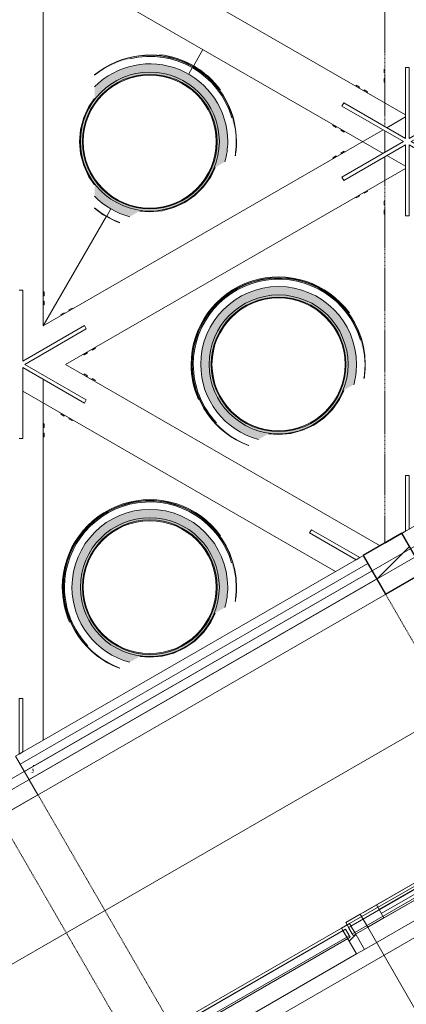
# Model space of a CAD drawing. Header units: centimetres. Extents: x 6036 to 22185, y 5782 to 11383.
# Tile 211 of 256: x 18829 to 19037, y 7417 to 7948. Entities that reach past the tile are written whole.
import ezdxf

# ---------------------------------------------------------------- set-up
doc = ezdxf.new("R2010")
doc.units = ezdxf.units.CM
doc.linetypes.add('Dash', pattern=[0.6, 0.3, -0.3])
doc.linetypes.add('Hidden', pattern=[0.714375, 0.47625, -0.238125])
for name, color, linetype, lineweight in [('A-COLS', 52, 'Continuous', 9), ('A-COLS-HDLN', 52, 'Dash', 9), ('A-DETL-MBND', 5, 'Continuous', 9), ('A-DOOR', 31, 'Continuous', 9), ('A-DOOR-FRAM', 31, 'Continuous', 9), ('A-DOOR-GLAZ', 31, 'Continuous', 18), ('A-DOOR-OPNG', 31, 'Continuous', 9), ('A-FLOR', 192, 'Continuous', 9), ('A-FLOR-HRAL', 11, 'Continuous', 9), ('A-GENM', 13, 'Continuous', 9), ('A-GLAZ-CURT', 52, 'Continuous', 9), ('A-GLAZ-CWMG', 51, 'Continuous', 9), ('A-WALL-FNSH', 113, 'Continuous', 25)]:
    doc.layers.add(name, color=color, linetype=linetype, lineweight=lineweight)

# ---------------------------------------------------------------- blocks, each defined once
blk = doc.blocks.new('Rectangular Mullion - B21_Zklipsem-5847674-7-02 ZestMeble')
at = {"layer": 'A-GLAZ-CWMG'}
for p, q in [((7177.39, 7820.65), (7264.43, 7870.9)), ((7178.14, 7819.35), (7265.18, 7869.6)), ((7267.18, 7866.13), (7180.14, 7815.88)), ((7265.18, 7869.6), (7264.43, 7870.9)), ((7267.18, 7866.13), (7265.18, 7869.6)), ((7272.43, 7857.04), (7267.18, 7866.13)), ((7185.39, 7806.79), (7272.43, 7857.04)), ((7177.39, 7820.65), (7178.14, 7819.35)), ((7178.14, 7819.35), (7180.14, 7815.88)), ((7180.14, 7815.88), (7185.39, 7806.79))]:
    blk.add_line(p, q, dxfattribs=at)
blk = doc.blocks.new('Rectangular Mullion - B21_Zklipsem-5846331-7-02 ZestMeble')
at = {"layer": 'A-GLAZ-CWMG'}
for p, q in [((6553.85, 7460.65), (6653.45, 7518.15)), ((6554.6, 7459.35), (6654.2, 7516.85)), ((6654.2, 7516.85), (6653.45, 7518.15)), ((6656.2, 7513.38), (6654.2, 7516.85)), ((6656.2, 7513.38), (6556.61, 7455.88)), ((6661.45, 7504.29), (6656.2, 7513.38)), ((6561.86, 7446.79), (6661.45, 7504.29)), ((6553.85, 7460.65), (6554.6, 7459.35)), ((6554.6, 7459.35), (6556.61, 7455.88)), ((6556.61, 7455.88), (6561.86, 7446.79))]:
    blk.add_line(p, q, dxfattribs=at)
blk = doc.blocks.new('WIND_SwietlikDachowy - WIND_SwietlikDachowy-V209-7-02 ZestMeble')
at = {"layer": 'A-GENM'}
h = blk.add_hatch(color=256, dxfattribs=at)
h.paths.add_polyline_path([(-16.21, -43.58), (-16.05, -43.49), (-18.68, -42.58), (-25.43, -38.93), (-25.51, -39.05), (-16.89, -43.35)])
h.paths.add_polyline_path([(46.01, -7.68), (46.64, 0), (46.01, 7.68), (44.11, 15.14), (41.02, 22.2), (36.81, 28.65), (31.11, 34.69), (25.51, 39.05), (18.74, 42.71), (11.45, 45.21), (3.85, 46.48), (-3.85, 46.48), (-11.45, 45.21), (-18.74, 42.71), (-25.51, 39.05), (-25.43, 38.93), (-16.89, 43.2), (-11.42, 45.08), (-3.84, 46.34), (3.84, 46.34), (11.42, 45.08), (18.68, 42.58), (25.43, 38.93), (31.49, 34.21), (36.7, 28.56), (40.9, 22.13), (43.98, 15.1), (45.87, 7.65), (46.5, 0), (45.87, -7.65)])
for points in [[(46.5, 0), (45.86, 7.68), (43.96, 15.14), (40.85, 22.2), (36.62, 28.65), (30.88, 34.69), (25.21, 39.05), (18.3, 42.71), (10.59, 45.21), (3.79, 46.34), (-3.85, 46.34), (-11.45, 45.07), (-18.74, 42.55), (-25.51, 38.87), (-24.9, 39.05), (-16.89, 42.77), (-10.69, 44.59), (-3.79, 45.74), (3.84, 45.73), (11.42, 44.44), (18.74, 41.87), (25.51, 38.11), (31.59, 33.22), (36.85, 27.23), (41.02, 20.36), (43.88, 13.06), (45.56, 6.59), (46.3, 0)], [(37.46, 27.65), (37.91, 27.91), (31.68, 34.69), (26.15, 39.05), (19.58, 42.71), (12.81, 45.21), (5.15, 46.69), (5.15, 46.27), (12.96, 44.7), (19.97, 42.04), (26.47, 38.3), (32.99, 32.8), (37.26, 27.95)], [(-16.05, -43.49), (-19.1, -42.26), (-28.61, -36.41), (-25.21, -39.05), (-16.89, -43.2)]]:
    blk.add_hatch(color=256, dxfattribs=at).paths.add_polyline_path(points)
h = blk.add_hatch(color=256, dxfattribs=at)
h.paths.add_polyline_path([(-10.79, -40.45), (-5.38, -37.33), (0.3, -37.77), (8.05, -36.83), (13.14, -35.42), (19.06, -32.62), (24.41, -28.84), (29.03, -24.19), (32.99, -18.36), (35.38, -13.79), (40.3, -10.95), (41.33, -6.9), (41.9, 0), (41.33, 6.9), (39.63, 13.6), (36.85, 19.94), (32.99, 25.82), (28.38, 30.83), (22.92, 35.08), (16.83, 38.37), (10.29, 40.62), (3.46, 41.76), (-3.46, 41.76), (-10.29, 40.62), (-16.89, 38.34), (-23.41, 34.69), (-29.7, 29.39), (-29.7, 23.24), (-32.78, 18.81), (-35.56, 12.77), (-37.23, 6.53), (-37.75, -0.61), (-37.08, -7.12), (-35.29, -13.41), (-32.45, -19.31), (-29.7, -23.24), (-29.7, -29.39), (-28.07, -31.07), (-22.92, -35.08), (-16.83, -38.37)])
h.paths.add_polyline_path([(0, -37.4), (-6.49, -36.83), (-12.79, -35.14), (-18.7, -32.39), (-24.04, -28.65), (-29.7, -22.54), (-32.75, -17.94), (-35.52, -11.37), (-36.83, -6.49), (-37.23, 1.99), (-36.81, 6.56), (-35.08, 12.93), (-32.25, 18.9), (-28.65, 24.04), (-24.04, 28.65), (-16.89, 33.24), (-12.79, 35.14), (-6.49, 36.83), (0, 37.4), (8.05, 36.41), (13.76, 34.69), (18.7, 32.39), (24.04, 28.65), (28.65, 24.04), (32.99, 17.42), (35.15, 12.77), (36.83, 6.49), (37.4, 0), (36.83, -6.49), (34.42, -14.35), (32.24, -18.91), (28.38, -24.31), (23.59, -28.97), (17.94, -32.75), (11.36, -35.53), (6.49, -36.83), (1.94, -37.23)])
h = blk.add_hatch(color=256, dxfattribs=at)
h.paths.add_polyline_path([(0, -37.4), (8.05, -36.41), (12.91, -35.09), (18.88, -32.26), (24.29, -28.41), (28.95, -23.61), (32.99, -17.42), (35.52, -11.4), (36.88, -5.97), (37.23, 2), (36.81, 6.57), (34.77, 13.6), (31.52, 19.94), (28.38, 24.31), (22.92, 29.44), (18.7, 32.39), (12.79, 35.14), (6.49, 36.83), (0, 37.4), (-6.49, 36.83), (-13.76, 34.69), (-18.92, 32.24), (-24.31, 28.38), (-28.96, 23.59), (-32.74, 17.95), (-35.52, 11.38), (-36.83, 6.49), (-37.23, -1.99), (-36.81, -6.56), (-35.08, -12.93), (-32.25, -18.9), (-28.38, -24.31), (-22.92, -29.44), (-16.89, -33.24), (-11.43, -35.51), (-6.49, -36.83), (-0.03, -37.4)])
h.paths.add_polyline_path([(-3.34, -36.08), (-11.6, -34.19), (-17.48, -31.61), (-22.92, -27.92), (-27.05, -24.04), (-30.99, -18.7), (-33.87, -12.79), (-35.64, -6.39), (-36.23, 0), (-35.14, 8.31), (-33.78, 13.09), (-30.8, 19.07), (-26.77, 24.41), (-21.76, 28.96), (-15.39, 32.73), (-8.33, 35.14), (-3.34, 36.08), (3.46, 36.05), (10.32, 34.69), (17.48, 31.61), (22.92, 27.92), (27.05, 24.04), (30.99, 18.7), (33.87, 12.77), (35.63, 6.49), (36.23, 0), (35.14, -8.31), (32.99, -14.69), (30.8, -19.07), (26.77, -24.41), (21.75, -28.97), (15.34, -32.75), (8.05, -35.2), (3.34, -36.08), (0, -36.08)])
for centre, radius, start, end in [((0, 0), 46.64, 0, 129.6884), ((0, 0), 46.5, 0, 129.8292), ((0, 0), 45.9, 16.1992, 103.4814), ((0, 0), 47.1, 36, 83.7116), ((0, 0), 37.4, 0, 180), ((0, 0), 41.9, 0, 135.3053), ((0, 0), 36.23, 0, 180), ((-0.04, 0), 35.8, 0, 180), ((0, 0), 37.4, 180, 0), ((0, 0), 36.23, 180, 0), ((0, 0), 46.5, 350.5263, 0), ((0, 0), 46.64, 350.5263, 360), ((-0.04, 0), 35.8, 180, 360), ((0, 0), 41.9, 344.7999, 360), ((0, 0), 41.9, 224.6947, 255.0667), ((0, 0), 46.64, 230.3116, 249.5977), ((0, 0), 46.5, 230.1708, 249.7447)]:
    blk.add_arc(centre, radius, start, end, dxfattribs=at)
blk = doc.blocks.new('WIND_SwietlikDachowy - WIND_SwietlikDachowy-V210-7-02 ZestMeble')
at = {"layer": 'A-GENM'}
for points in [[(-43.03, -18.82), (-42.67, -18.43), (-44.34, -14.24), (-46.11, -6.41), (-46.5, 1.71), (-45.87, 8.23), (-43.41, 16.74), (-40.37, 23.2), (-36.22, 29.28), (-31.09, 34.71), (-25.1, 39.27), (-16.89, 43.35), (-11.27, 45.24), (-1.87, 46.48), (5.62, 46.19), (12.96, 44.7), (19.97, 42.04), (26.47, 38.3), (32.99, 32.8), (37.36, 28.56), (32.12, 34.32), (26.15, 39.05), (19.58, 42.71), (12.81, 45.21), (7.37, 46.52), (-2.03, 46.94), (-8.11, 46.34), (-15.05, 44.59), (-22.92, 41.03), (-28.87, 37.09), (-34.57, 31.82), (-38.8, 26.56), (-42.44, 20.24), (-44.92, 14.02), (-46.64, 5.83), (-47.1, 0), (-46.01, -9.51), (-43.98, -16.52), (-43.11, -18.62)], [(-16.21, -43.58), (-16.38, -43.37), (-18.68, -42.58), (-25.43, -38.93), (-31.49, -34.21), (-36.7, -28.56), (-40.9, -22.13), (-43.98, -15.1), (-45.87, -7.65), (-46.5, 0), (-45.87, 7.65), (-43.98, 15.1), (-40.9, 22.13), (-36.7, 28.56), (-31.49, 34.21), (-25.43, 38.93), (-16.89, 43.2), (-11.42, 45.08), (-3.84, 46.34), (3.84, 46.34), (11.42, 45.08), (18.68, 42.58), (25.43, 38.93), (32.07, 33.58), (36.7, 28.56), (40.9, 22.13), (43.98, 15.1), (45.87, 7.65), (46.5, 0), (46.57, 0.86), (46.01, 7.68), (44.11, 15.14), (41.02, 22.2), (36.81, 28.65), (31.59, 34.32), (25.51, 39.05), (18.74, 42.71), (11.45, 45.21), (3.85, 46.48), (-3.85, 46.48), (-11.45, 45.21), (-18.74, 42.71), (-25.51, 39.05), (-32.26, 33.58), (-36.81, 28.65), (-41.82, 20.37), (-44.11, 15.14), (-46.01, 7.68), (-46.64, 0), (-46.01, -7.68), (-44.11, -15.14), (-41.02, -22.2), (-36.81, -28.65), (-30.04, -35.52), (-23.94, -39.89), (-16.89, -43.35), (-16.62, -43.44)], [(-46.5, 0), (-45.9, 0), (-45.25, 7.65), (-43.33, 15.1), (-40.18, 22.13), (-35.88, 28.56), (-30.52, 34.21), (-24.18, 38.93), (-16.89, 42.57), (-11.27, 44.5), (-3.79, 45.74), (3.84, 45.73), (11.42, 44.44), (18.74, 41.87), (25.51, 38.11), (31.49, 33.33), (36.85, 27.23), (41.02, 20.36), (43.88, 13.06), (45.56, 6.59), (46.11, 4.7), (45.86, 7.68), (43.96, 15.14), (40.85, 22.2), (36.62, 28.65), (31.36, 34.32), (25.21, 39.05), (18.3, 42.71), (10.59, 45.21), (3.79, 46.34), (-3.85, 46.34), (-11.45, 45.07), (-18.74, 42.55), (-25.51, 38.87), (-32.07, 33.58), (-36.85, 28.32), (-41.02, 21.85), (-44.11, 14.57), (-46.01, 5.97), (-46.11, 4.7)], [(-16.05, -43.49), (-19.1, -42.26), (-25.51, -38.51), (-31.59, -33.34), (-36.85, -27.23), (-41.02, -20.36), (-43.41, -14.9), (-45.27, -7.55), (-45.9, 0), (-46.5, 0), (-45.86, -7.68), (-43.96, -15.14), (-40.85, -22.2), (-36.62, -28.65), (-31.36, -34.32), (-23.69, -39.87), (-16.89, -43.2), (-16.38, -43.37)]]:
    blk.add_hatch(color=256, dxfattribs=at).paths.add_polyline_path(points)
h = blk.add_hatch(color=256, dxfattribs=at)
h.paths.add_polyline_path([(-10.79, -40.45), (-5.39, -37.33), (0.3, -37.77), (8.05, -36.83), (13.14, -35.42), (19.7, -32.17), (24.42, -28.84), (30.03, -22.76), (32.99, -18.36), (35.38, -13.79), (40.3, -10.95), (41.35, -6.59), (41.81, 1.03), (41.33, 6.9), (39.63, 13.6), (36.85, 19.94), (32.99, 25.82), (28.38, 30.83), (22.92, 35.08), (16.83, 38.37), (10.29, 40.62), (3.46, 41.76), (-3.46, 41.76), (-10.29, 40.62), (-16.89, 38.34), (-22.92, 35.08), (-28.38, 30.83), (-33.06, 25.74), (-36.85, 19.94), (-40.12, 11.66), (-41.33, 6.9), (-41.82, -0.93), (-41.33, -6.9), (-39.63, -13.6), (-36.85, -19.94), (-33.06, -25.74), (-28.38, -30.83), (-22.1, -35.52), (-16.83, -38.37), (-14.74, -39.09)])
h.paths.add_polyline_path([(0, -37.4), (-6.49, -36.83), (-12.79, -35.14), (-19.01, -32.17), (-24.04, -28.65), (-28.65, -24.04), (-32.39, -18.7), (-35.14, -12.79), (-36.83, -6.49), (-37.4, 0), (-36.83, 6.49), (-35.14, 12.79), (-32.39, 18.7), (-28.65, 24.04), (-24.04, 28.65), (-16.89, 33.24), (-12.79, 35.14), (-6.49, 36.83), (0, 37.4), (8.05, 36.41), (12.79, 35.14), (18.7, 32.39), (24.04, 28.65), (28.65, 24.04), (32.99, 17.42), (35.45, 11.66), (36.83, 6.49), (37.31, -1.07), (36.83, -6.49), (34.42, -14.35), (32.39, -18.7), (28.65, -24.04), (24.04, -28.65), (17.96, -32.74), (11.39, -35.52), (6.49, -36.83), (0.86, -37.32)])
h = blk.add_hatch(color=256, dxfattribs=at)
h.paths.add_polyline_path([(0, -37.4), (8.05, -36.41), (12.79, -35.14), (19.01, -32.17), (24.3, -28.39), (28.96, -23.6), (32.99, -17.42), (35.52, -11.39), (36.83, -6.49), (37.23, 1.99), (36.81, 6.56), (34.77, 13.6), (31.52, 19.94), (28.38, 24.31), (22.92, 29.44), (18.7, 32.39), (12.79, 35.14), (6.49, 36.83), (0, 37.4), (-6.49, 36.83), (-12.79, 35.14), (-18.7, 32.39), (-24.04, 28.65), (-28.65, 24.04), (-33.06, 17.25), (-35.45, 11.66), (-36.83, 6.49), (-37.4, 0), (-36.72, -6.9), (-34.77, -13.6), (-31.52, -19.94), (-28.38, -24.31), (-22.92, -29.44), (-16.89, -33.24), (-11.39, -35.52), (-6.49, -36.83), (-1.99, -37.23)])
h.paths.add_polyline_path([(3.34, -36.08), (-3.46, -36.05), (-11.6, -34.19), (-16.89, -31.98), (-22.92, -27.92), (-27.05, -24.04), (-30.99, -18.7), (-33.87, -12.79), (-35.64, -6.39), (-36.23, 0), (-35.14, 8.31), (-33.06, 14.53), (-30.8, 19.07), (-26.77, 24.41), (-21.83, 28.91), (-16.15, 32.43), (-8.33, 35.14), (-3.34, 36.08), (3.46, 36.05), (10.29, 34.7), (17.48, 31.61), (22.92, 27.92), (27.05, 24.04), (30.99, 18.7), (34.19, 11.66), (35.63, 6.49), (36.08, -1.65), (35.14, -8.31), (32.99, -14.69), (30.8, -19.07), (26.77, -24.41), (21.83, -28.91), (15.37, -32.74), (8.05, -35.2), (3.46, -36.05)])
for centre, radius, start, end in [((0, 0), 47.1, 36, 180), ((0, 0), 46.64, 0, 180), ((0, 0), 46.5, 0, 180), ((0, 0), 45.9, 16.5746, 180), ((0, 0), 41.9, 0, 180), ((0, 0), 37.4, 0, 180), ((0, 0), 36.23, 0, 180), ((-0.04, 0), 35.8, 0, 180), ((0, 0), 47.1, 180, 203.6237), ((0, 0), 46.64, 180, 249.5977), ((0, 0), 46.5, 180, 249.7447), ((0, 0), 45.9, 180, 223.4299), ((0, 0), 41.9, 180, 255.0667), ((0, 0), 37.4, 180, 0), ((0, 0), 36.23, 180, 0), ((0, 0), 46.5, 350.5263, 0), ((0, 0), 46.64, 350.5263, 360), ((-0.04, 0), 35.8, 180, 360), ((0, 0), 41.9, 344.7999, 360)]:
    blk.add_arc(centre, radius, start, end, dxfattribs=at)
blk = doc.blocks.new('WIND_SwietlikDachowy - WIND_SwietlikDachowy-V214-7-02 ZestMeble')
at = {"layer": 'A-GENM'}
for points in [[(-43.03, -18.82), (-42.67, -18.43), (-44.34, -14.24), (-46.11, -6.41), (-46.5, 1.71), (-45.87, 8.23), (-43.41, 16.74), (-40.37, 23.2), (-36.22, 29.28), (-31.09, 34.71), (-25.1, 39.27), (-18.44, 42.82), (-11.27, 45.24), (-1.87, 46.48), (5.62, 46.19), (12.96, 44.7), (19.97, 42.04), (26.47, 38.3), (32.28, 33.56), (37.36, 28.56), (32.12, 34.32), (26.15, 39.05), (19.58, 42.71), (12.81, 45.21), (7.37, 46.52), (-2.03, 46.94), (-8.11, 46.34), (-15.05, 44.59), (-22.92, 41.03), (-28.87, 37.09), (-34.57, 31.82), (-38.8, 26.56), (-42.44, 20.24), (-45.27, 12.56), (-46.64, 5.83), (-47.1, 0), (-46.01, -9.51), (-43.98, -16.52), (-43.11, -18.62)], [(-16.21, -43.58), (-16.05, -43.49), (-18.69, -42.58), (-25.43, -38.93), (-31.49, -34.21), (-36.7, -28.56), (-41.54, -20.66), (-43.98, -15.1), (-45.87, -7.65), (-46.4, 1.26), (-45.87, 7.65), (-43.98, 15.1), (-40.21, 23.18), (-36.29, 29), (-31.49, 34.21), (-25.43, 38.93), (-18.68, 42.58), (-11.3, 45.1), (-3.84, 46.34), (3.84, 46.34), (11.42, 45.08), (18.68, 42.58), (25.43, 38.93), (31.49, 34.21), (36.7, 28.56), (40.9, 22.13), (43.98, 15.1), (45.87, 7.65), (46.5, 0), (46.54, 1.26), (46.01, 7.68), (44.11, 15.14), (40.38, 23.18), (36.81, 28.65), (31.59, 34.32), (25.51, 39.05), (18.74, 42.71), (11.45, 45.21), (3.85, 46.48), (-3.85, 46.48), (-11.79, 45.1), (-18.74, 42.71), (-25.51, 39.05), (-31.59, 34.32), (-36.81, 28.65), (-41.02, 22.2), (-44.11, 15.14), (-46.01, 7.68), (-46.64, 0), (-46.01, -7.68), (-44.11, -15.14), (-41.02, -22.2), (-36.29, -29.2), (-31.59, -34.32), (-25.51, -39.05), (-18.74, -42.71)], [(-45.9, 0), (-45.25, 7.65), (-43.33, 15.1), (-39.5, 23.18), (-35.88, 28.56), (-30.52, 34.21), (-24.18, 38.93), (-16.84, 42.58), (-11.27, 44.5), (-3.79, 45.74), (3.84, 45.73), (11.45, 44.43), (18.74, 41.87), (25.51, 38.11), (31.59, 33.22), (36.85, 27.23), (41.02, 20.36), (43.88, 13.06), (45.56, 6.59), (46.11, 4.7), (45.86, 7.68), (43.96, 15.14), (40.21, 23.18), (36.62, 28.65), (31.36, 34.32), (25.21, 39.05), (18.3, 42.71), (11.3, 45.1), (3.79, 46.34), (-3.85, 46.34), (-11.45, 45.07), (-18.74, 42.55), (-25.51, 38.87), (-31.59, 34.11), (-36.81, 28.39), (-41.02, 21.85), (-44.11, 14.57), (-46.01, 5.97), (-46.5, 0), (-46.01, 0)], [(-16.05, -43.49), (-19.1, -42.26), (-25.51, -38.51), (-31.59, -33.34), (-36.85, -27.23), (-41.02, -20.36), (-43.41, -14.9), (-45.27, -7.55), (-45.9, 0), (-46.5, 0), (-45.86, -7.68), (-43.96, -15.14), (-40.85, -22.2), (-36.22, -29.08), (-31.36, -34.32), (-25.21, -39.05), (-18.3, -42.71)]]:
    blk.add_hatch(color=256, dxfattribs=at).paths.add_polyline_path(points)
h = blk.add_hatch(color=256, dxfattribs=at)
h.paths.add_polyline_path([(-10.79, -40.45), (-5.39, -37.33), (0.3, -37.77), (6.82, -37.16), (13.58, -35.22), (19.06, -32.62), (24.42, -28.84), (29.03, -24.19), (32.78, -18.81), (35.38, -13.79), (40.3, -10.95), (41.33, -6.9), (41.8, 1.26), (41.33, 6.9), (39.63, 13.6), (36.85, 19.94), (33.06, 25.74), (28.38, 30.83), (22.92, 35.08), (16.83, 38.37), (10.29, 40.62), (3.46, 41.76), (-3.46, 41.76), (-11.36, 40.25), (-16.83, 38.37), (-22.92, 35.08), (-28.38, 30.83), (-33.06, 25.74), (-36.85, 19.94), (-39.63, 13.6), (-41.33, 6.9), (-41.9, 0), (-41.33, -6.9), (-39.63, -13.6), (-36.29, -20.79), (-33.06, -25.74), (-28.38, -30.83), (-22.92, -35.08), (-16.83, -38.37), (-11.36, -40.25)])
h.paths.add_polyline_path([(0, -37.4), (-6.49, -36.83), (-12.79, -35.14), (-18.7, -32.39), (-24.04, -28.65), (-28.65, -24.04), (-32.39, -18.7), (-35.14, -12.79), (-36.83, -6.49), (-37.29, 1.26), (-36.83, 6.49), (-35.14, 12.79), (-32.39, 18.7), (-28.65, 24.04), (-24.04, 28.65), (-18.7, 32.39), (-11.36, 35.53), (-6.49, 36.83), (0, 37.4), (6.49, 36.83), (13.58, 34.78), (18.7, 32.39), (24.04, 28.65), (29.25, 23.18), (32.39, 18.7), (35.14, 12.79), (36.83, 6.49), (37.4, 0), (36.83, -6.49), (34.42, -14.35), (32.25, -18.9), (28.39, -24.3), (23.6, -28.96), (17.96, -32.74), (11.39, -35.52), (6.49, -36.83), (1.99, -37.23)])
h = blk.add_hatch(color=256, dxfattribs=at)
h.paths.add_polyline_path([(0, -37.4), (6.49, -36.83), (13.58, -34.78), (18.9, -32.25), (24.3, -28.39), (28.96, -23.6), (32.74, -17.96), (35.52, -11.39), (36.83, -6.49), (37.23, 1.99), (36.81, 6.56), (34.77, 13.6), (31.52, 19.94), (28.38, 24.31), (22.92, 29.44), (18.7, 32.39), (12.79, 35.14), (6.49, 36.83), (0, 37.4), (-6.49, 36.83), (-12.79, 35.14), (-18.7, 32.39), (-24.04, 28.65), (-29.25, 23.18), (-33.06, 17.25), (-35.14, 12.79), (-36.83, 6.49), (-37.4, 0), (-36.72, -6.9), (-34.77, -13.6), (-31.52, -19.94), (-28.38, -24.31), (-22.92, -29.44), (-17.96, -32.74), (-11.36, -35.53), (-6.49, -36.83), (-1.99, -37.23)])
h.paths.add_polyline_path([(3.34, -36.08), (-3.46, -36.05), (-11.6, -34.19), (-17.48, -31.61), (-22.92, -27.92), (-27.05, -24.04), (-30.99, -18.7), (-33.87, -12.79), (-35.63, -6.49), (-36.11, 1.26), (-35.14, 8.31), (-33.06, 14.53), (-30.8, 19.07), (-26.77, 24.41), (-21.83, 28.91), (-16.15, 32.43), (-8.33, 35.14), (-3.34, 36.08), (3.46, 36.05), (10.29, 34.7), (17.48, 31.61), (22.92, 27.92), (27.7, 23.18), (30.99, 18.7), (33.87, 12.79), (35.63, 6.49), (36.23, 0), (35.14, -8.31), (33.78, -13.09), (30.8, -19.07), (26.77, -24.41), (21.76, -28.96), (15.37, -32.74), (8.33, -35.14), (3.46, -36.05)])
for centre, radius, start, end in [((0, 0), 47.1, 36, 180), ((0, 0), 46.64, 0, 180), ((0, 0), 46.5, 0, 180), ((0, 0), 45.9, 16.5746, 180), ((0, 0), 41.9, 0, 180), ((0, 0), 37.4, 0, 180), ((0, 0), 36.23, 0, 180), ((-0.04, 0), 35.8, 0, 180), ((0, 0), 47.1, 180, 203.6237), ((0, 0), 46.64, 180, 249.5977), ((0, 0), 46.5, 180, 249.7447), ((0, 0), 45.9, 180, 223.4299), ((0, 0), 41.9, 180, 255.0667), ((0, 0), 37.4, 180, 0), ((0, 0), 36.23, 180, 0), ((0, 0), 46.5, 350.5263, 0), ((0, 0), 46.64, 350.5263, 360), ((-0.04, 0), 35.8, 180, 360), ((0, 0), 41.9, 344.7999, 360)]:
    blk.add_arc(centre, radius, start, end, dxfattribs=at)
blk = doc.blocks.new('GEMO_Zwornik - GEMO_Zwornik-V239-7-02 ZestMeble')
at = {"layer": 'A-GENM'}
for p, q in [((-12.5, 39), (-12, 39)), ((-12.5, 39), (-12.5, 37)), ((-1, 1.73), (-1, 40)), ((-1, 40), (1, 40)), ((1, 40), (1, 1.73)), ((12, 39), (12.5, 39)), ((12.5, 37), (12.5, 39)), ((-12, 37), (-12.5, 37)), ((-12.5, 34), (-12, 34)), ((-12.5, 34), (-12.5, 32)), ((-12, 32), (-12.5, 32)), ((12.5, 37), (12, 37)), ((12, 34), (12.5, 34)), ((12.5, 32), (12, 32)), ((12.5, 32), (12.5, 34)), ((-27.77, 29.89), (-27.52, 30.33)), ((-25.79, 29.33), (-27.52, 30.33)), ((-25.79, 29.33), (-25.86, 29.21)), ((-23.44, 27.39), (-23.19, 27.83)), ((-21.46, 26.83), (-23.19, 27.83)), ((-21.46, 26.83), (-21.71, 26.39)), ((23.19, 27.83), (21.46, 26.83)), ((21.71, 26.39), (21.46, 26.83)), ((23.19, 27.83), (23.44, 27.39)), ((27.52, 30.33), (25.79, 29.33)), ((26.04, 28.89), (25.79, 29.33)), ((27.52, 30.33), (27.77, 29.89)), ((-35.14, 19.13), (-34.14, 20.87)), ((-2, 0), (-35.14, 19.13)), ((-34.14, 20.87), (-1, 1.73)), ((1, 1.73), (34.14, 20.87)), ((35.14, 19.13), (2, 0)), ((34.14, 20.87), (35.14, 19.13)), ((-40.02, 8.67), (-39.77, 9.11)), ((-40.02, 8.67), (-38.29, 7.67)), ((-38.04, 8.11), (-38.29, 7.67)), ((-35.69, 6.17), (-35.44, 6.61)), ((-35.69, 6.17), (-33.96, 5.17)), ((-33.84, 5.39), (-33.96, 5.17)), ((33.96, 5.17), (33.71, 5.61)), ((33.96, 5.17), (35.69, 6.17)), ((35.44, 6.61), (35.69, 6.17)), ((38.29, 7.67), (38.04, 8.11)), ((38.29, 7.67), (40.02, 8.67)), ((39.77, 9.11), (40.02, 8.67)), ((-33.96, -5.17), (-35.69, -6.17)), ((-35.14, -19.13), (-2, 0)), ((-1, -1.73), (-34.14, -20.87)), ((-33.96, -5.17), (-33.71, -5.61)), ((-1, -40), (-1, -1.73)), ((34.14, -20.87), (1, -1.73)), ((1, -1.73), (1, -40)), ((2, 0), (35.14, -19.13)), ((33.71, -5.61), (33.96, -5.17)), ((35.69, -6.17), (33.96, -5.17)), ((-38.29, -7.67), (-40.02, -8.67)), ((-39.77, -9.11), (-40.02, -8.67)), ((-38.29, -7.67), (-38.04, -8.11)), ((-35.44, -6.61), (-35.69, -6.17)), ((35.69, -6.17), (35.44, -6.61)), ((38.04, -8.11), (38.29, -7.67)), ((40.02, -8.67), (38.29, -7.67)), ((40.02, -8.67), (39.77, -9.11)), ((-34.14, -20.87), (-35.14, -19.13)), ((35.14, -19.13), (34.14, -20.87)), ((-21.71, -26.39), (-21.46, -26.83)), ((21.46, -26.83), (21.71, -26.39)), ((-27.52, -30.33), (-27.77, -29.89)), ((-27.52, -30.33), (-25.79, -29.33)), ((-26.04, -28.89), (-25.79, -29.33)), ((-23.19, -27.83), (-23.44, -27.39)), ((-23.19, -27.83), (-21.46, -26.83)), ((21.46, -26.83), (23.19, -27.83)), ((23.44, -27.39), (23.19, -27.83)), ((25.79, -29.33), (26.04, -28.89)), ((25.79, -29.33), (27.52, -30.33)), ((27.77, -29.89), (27.52, -30.33)), ((-12.5, -32), (-12.02, -32)), ((-12.5, -32), (-12.5, -34)), ((-12.02, -34), (-12.5, -34)), ((-12.5, -37), (-12.02, -37)), ((-12.5, -37), (-12.5, -39)), ((12, -32), (12.5, -32)), ((12.5, -34), (12, -34)), ((12, -37), (12.5, -37)), ((12.5, -34), (12.5, -32)), ((12.5, -39), (12.5, -37)), ((-12.02, -39), (-12.5, -39)), ((1, -40), (-1, -40)), ((12.5, -39), (12, -39))]:
    blk.add_line(p, q, dxfattribs=at)
blk = doc.blocks.new('GEMO_ZwornikBoczny - GEMO_ZwornikBoczny-7990921-7-02 ZestMeble')
at = {"layer": 'A-GENM'}
for p, q in [((-52.54, 29.18), (-51.54, 30.91)), ((-26.56, 14.18), (-52.54, 29.18)), ((-51.54, 30.91), (-26.56, 16.49)), ((-26.56, 16.49), (-26.56, 14.18)), ((-52.54, -29.18), (-26.56, -14.18)), ((-26.56, -14.18), (-26.56, -16.49)), ((-26.56, -16.49), (-51.54, -30.91)), ((-51.54, -30.91), (-52.54, -29.18))]:
    blk.add_line(p, q, dxfattribs=at)
blk = doc.blocks.new('Railing - Railing-8646441-7-02 ZestMeble')
at = {"layer": 'A-FLOR-HRAL'}
for p, q in [((7600.01, 8241.89), (6181.26, 7422.77)), ((7590.01, 8241.89), (6186.26, 7431.43))]:
    blk.add_line(p, q, dxfattribs=at)
blk = doc.blocks.new('GEMO_WregaCentrumParterDrewno - GEMO_WregaCentrumParterDrewno-5879637-7-02 ZestMeble')
at = {"layer": 'A-COLS-HDLN', "color": 254}
for p, q in [((-12, 168), (-12, -295.15)), ((12, -295.15), (12, 168))]:
    blk.add_line(p, q, dxfattribs=at)
blk = doc.blocks.new('System Panel - Glazed-5850287-7-02 ZestMeble')
at = {"layer": 'A-GLAZ-CURT'}
for p, q in [((51.75, 0), (-51.75, 0)), ((-51.75, 0), (-51.75, -5)), ((51.75, -5), (51.75, 0)), ((-51.75, -5), (51.75, -5))]:
    blk.add_line(p, q, dxfattribs=at)
blk = doc.blocks.new('DOCW_Drzwi-1S_P2 - B25_Drzwi_100x230_-8678961-7-02 ZestMeble')
at = {"layer": 'A-DOOR'}
for p, q in [((-59, 5), (-59, -3)), ((-59, 5), (-50, 5)), ((-50, 5), (-50, -3)), ((-50, 5), (-50, -3)), ((50, 5), (50, -3)), ((50, 5), (59, 5)), ((59, 5), (59, -3)), ((-59, -3), (-50, -3)), ((50, -3), (59, -3))]:
    blk.add_line(p, q, dxfattribs=at)
at = {"layer": 'A-DOOR-FRAM'}
for p, q in [((-50, 5), (-50, -3)), ((-50, 5), (-40, 5)), ((-40, 5), (40, 5)), ((-40, 5), (-40, -3)), ((40, -3), (40, 5)), ((40, 5), (50, 5)), ((50, 5), (50, -3)), ((-40, -3), (-50, -3)), ((-40, -3), (40, -3)), ((50, -3), (40, -3))]:
    blk.add_line(p, q, dxfattribs=at)
at = {"layer": 'A-DOOR-GLAZ'}
for p, q in [((-40, 2.25), (40, 2.25)), ((-40, -0.25), (40, -0.25))]:
    blk.add_line(p, q, dxfattribs=at)
at = {"layer": 'A-DOOR-OPNG'}
for p, q in [((50, 5), (50, 105)), ((-35.71, 5), (-48, 5)), ((-48, 5), (48.1, 5)), ((-35.71, -3), (-50, -3)), ((-50, -3), (48.1, -3))]:
    blk.add_line(p, q, dxfattribs=at)
blk.add_arc((50, 5), 100, 90, 180, dxfattribs=at)
blk = doc.blocks.new('Rectangular Mullion - B21_Zklipsem-5846525-7-02 ZestMeble')
at = {"layer": 'A-GLAZ-CWMG'}
h = blk.add_hatch(dxfattribs=at)
h.set_pattern_fill('FP_205', color=256, style=0, pattern_type=2)
h.set_pattern_definition([(345, (-9403.627, 3182.678), (7.76457, 28.977775), [])])
h.paths.add_polyline_path([(-2.5, 14.5), (2.5, 14.5), (2.5, 4), (1, 4), (1, 0), (2.5, 0), (2.5, -1.5), (-2.5, -1.5), (-2.5, 0), (-1, 0), (-1, 4), (-2.5, 4), (-2.5, 7.79)])
at = {"layer": 'A-GLAZ-CWMG', "lineweight": 18}
for p, q in [((-2.5, 4), (-2.5, 14.5)), ((-2.5, 14.5), (2.5, 14.5)), ((2.5, 14.5), (2.5, 4)), ((-1, 4), (-2.5, 4)), ((-1, 0), (-1, 4)), ((2.5, 4), (1, 4)), ((1, 4), (1, 0)), ((-2.5, -1.5), (-2.5, 0)), ((-2.5, 0), (-1, 0)), ((2.5, -1.5), (-2.5, -1.5)), ((1, 0), (2.5, 0)), ((2.5, 0), (2.5, -1.5))]:
    blk.add_line(p, q, dxfattribs=at)
blk = doc.blocks.new('PLFI_Kurtyna - 0787340-019-8216796-7-02 ZestMeble')
at = {"layer": 'A-DETL-MBND'}
for p, q in [((-81.15, 0.53), (-81.05, 0.47)), ((-104.22, -0.38), (-104.8, -0.13))]:
    blk.add_line(p, q, dxfattribs=at)
at = {"layer": 'A-DETL-MBND', "flags": 128}
for points in [[(-103.45, 1.24), (-103.67, 0.5), (-103.93, 0.09)], [(-102.44, 2.78), (-102.14, 2.73), (-102.04, 2.59)]]:
    blk.add_lwpolyline(points, dxfattribs=at)
blk = doc.blocks.new('Railing - Railing-8646476-7-02 ZestMeble')
at = {"layer": 'A-FLOR-HRAL'}
for p, q in [((6565.97, 7650.66), (6378.91, 7542.66)), ((6381.41, 7538.33), (6568.47, 7646.33))]:
    blk.add_line(p, q, dxfattribs=at)

msp = doc.modelspace()

# ---------------------------------------------------------------- hatches: boundary and pattern name
at = {"layer": 'A-COLS'}
h = msp.add_hatch(dxfattribs=at)
h.set_pattern_fill('FP_35', color=256, style=0, pattern_type=2)
h.set_pattern_definition([(45, (12452.32, 0), (-33.67596, 33.67596), [])])
h.paths.add_polyline_path([(19314.85, 7137.01), (19335.63, 7149.01), (19312.54, 7189.01), (19291.75, 7177.01), (19307.68, 7149.42)])
h.paths.add_polyline_path([(19025.54, 7638.1), (19046.32, 7650.1), (19034.32, 7670.89), (19013.54, 7658.89), (19016.62, 7653.55)])

# ---------------------------------------------------------------- linework, layer by layer
at = {"layer": 'A-COLS', "lineweight": 25}
for p, q in [((19034.32, 7670.89), (19013.54, 7658.89)), ((19046.32, 7650.1), (19034.32, 7670.89)), ((19013.54, 7658.89), (19025.54, 7638.1)), ((19025.54, 7638.1), (19046.32, 7650.1))]:
    msp.add_line(p, q, dxfattribs=at)
at = {"layer": 'A-FLOR'}
for p, q in [((20032.14, 8219.26), (18624.08, 7406.32)), ((18043.09, 6987.75), (20042.62, 8142.17)), ((18842.36, 8008.24), (19036.21, 7896.32)), ((18841.36, 7993.8), (18841.36, 7782.67)), ((19024.21, 7875.54), (18830.36, 7987.45)), ((18922.14, 7922.59), (18927.29, 7931.49)), ((18919.54, 7918.08), (18921.54, 7921.54)), ((19451.9, 7911.98), (18826.48, 7550.89)), ((19026.21, 7889.39), (19036.21, 7895.17)), ((18841.36, 7782.67), (19024.21, 7888.24)), ((19036.21, 7868.61), (19026.21, 7874.38)), ((19036.21, 7867.45), (18853.36, 7761.89)), ((19743.79, 7858.79), (17259.71, 6424.61)), ((18875.48, 7841.76), (18877.77, 7845.73)), ((18841.36, 7782.67), (18875.43, 7841.68)), ((18853.36, 7761.89), (19022.65, 7664.15)), ((18841.36, 7753.8), (18841.36, 7559.48)), ((18998.65, 7650.29), (18830.36, 7747.45)), ((19016.04, 7654.56), (18828.98, 7546.56)), ((19001.84, 7458.15), (19006.17, 7460.65))]:
    msp.add_line(p, q, dxfattribs=at)
at = {"layer": 'A-FLOR', "color": 10, "linetype": 'Hidden'}
for p, q in [((19025.21, 7889.97), (19025.21, 8101.1)), ((19025.21, 7876.11), (19025.21, 7887.66)), ((19025.21, 7665.63), (19025.21, 7873.8)), ((19036.21, 7671.98), (19025.21, 7665.63))]:
    msp.add_line(p, q, dxfattribs=at)
at = {"layer": 'A-FLOR', "flags": 128}
for points in [[(18860.89, 7881.89), (18861.46, 7888.45), (18863.17, 7894.81), (18865.95, 7900.78), (18868.92, 7905.18)], [(18868.92, 7858.6), (18865.95, 7863), (18863.17, 7868.97), (18861.46, 7875.33), (18860.89, 7881.89)], [(18893.3, 7844.47), (18898.66, 7844.09), (18905.23, 7844.66), (18911.6, 7846.36), (18917.57, 7849.14), (18922.98, 7852.92), (18927.64, 7857.58), (18931.42, 7862.98), (18933.79, 7867.86)], [(18962.58, 7724.47), (18967.97, 7724.09), (18974.54, 7724.66), (18980.9, 7726.37), (18986.87, 7729.15), (18992.27, 7732.93), (18996.93, 7737.59), (19000.71, 7742.99), (19003.07, 7747.86)], [(18893.29, 7604.47), (18898.69, 7604.09), (18905.25, 7604.66), (18911.62, 7606.37), (18917.59, 7609.15), (18922.99, 7612.93), (18927.65, 7617.59), (18931.43, 7622.99), (18933.79, 7627.86)]]:
    msp.add_lwpolyline(points, dxfattribs=at)
at = {"layer": 'A-GENM'}
for p, q in [((18828.36, 7801.89), (18830.36, 7801.89)), ((18830.36, 7801.89), (18830.36, 7763.62)), ((18841.36, 7800.89), (18841.86, 7800.89)), ((18841.86, 7798.89), (18841.36, 7798.89)), ((18841.86, 7798.89), (18841.86, 7800.89)), ((18841.36, 7795.89), (18841.86, 7795.89)), ((18841.86, 7793.89), (18841.36, 7793.89)), ((18841.86, 7793.89), (18841.86, 7795.89)), ((18856.89, 7792.21), (18855.16, 7791.21)), ((18856.89, 7792.21), (18855.16, 7791.21)), ((18856.89, 7792.21), (18855.16, 7791.21)), ((18856.89, 7792.21), (18855.16, 7791.21)), ((18856.89, 7792.21), (18855.16, 7791.21)), ((18856.89, 7792.21), (18855.16, 7791.21)), ((18856.89, 7792.21), (18855.16, 7791.21)), ((18856.89, 7792.21), (18855.16, 7791.21)), ((18856.89, 7792.21), (18855.16, 7791.21)), ((18856.89, 7792.21), (18855.16, 7791.21)), ((18856.89, 7792.21), (18855.16, 7791.21)), ((18856.89, 7792.21), (18855.16, 7791.21)), ((18856.89, 7792.21), (18855.16, 7791.21)), ((18856.89, 7792.21), (18855.16, 7791.21)), ((18856.89, 7792.21), (18855.16, 7791.21)), ((18856.89, 7792.21), (18855.16, 7791.21)), ((18856.89, 7792.21), (18857.14, 7791.78)), ((18856.89, 7792.21), (18857.14, 7791.78)), ((18856.89, 7792.21), (18857.14, 7791.78)), ((18856.89, 7792.21), (18857.14, 7791.78)), ((18856.89, 7792.21), (18857.14, 7791.78)), ((18856.89, 7792.21), (18857.14, 7791.78)), ((18856.89, 7792.21), (18857.14, 7791.78)), ((18856.89, 7792.21), (18857.14, 7791.78)), ((18852.56, 7789.71), (18850.83, 7788.71)), ((18852.56, 7789.71), (18850.83, 7788.71)), ((18852.56, 7789.71), (18850.83, 7788.71)), ((18852.56, 7789.71), (18850.83, 7788.71)), ((18852.56, 7789.71), (18850.83, 7788.71)), ((18852.56, 7789.71), (18850.83, 7788.71)), ((18852.56, 7789.71), (18850.83, 7788.71)), ((18852.56, 7789.71), (18850.83, 7788.71)), ((18852.56, 7789.71), (18850.83, 7788.71)), ((18852.56, 7789.71), (18850.83, 7788.71)), ((18852.56, 7789.71), (18850.83, 7788.71)), ((18852.56, 7789.71), (18850.83, 7788.71)), ((18852.56, 7789.71), (18850.83, 7788.71)), ((18852.56, 7789.71), (18850.83, 7788.71)), ((18852.56, 7789.71), (18850.83, 7788.71)), ((18852.56, 7789.71), (18850.83, 7788.71)), ((18851.08, 7788.28), (18850.83, 7788.71)), ((18851.08, 7788.28), (18850.83, 7788.71)), ((18851.08, 7788.28), (18850.83, 7788.71)), ((18851.08, 7788.28), (18850.83, 7788.71)), ((18851.08, 7788.28), (18850.83, 7788.71)), ((18851.08, 7788.28), (18850.83, 7788.71)), ((18851.08, 7788.28), (18850.83, 7788.71)), ((18851.08, 7788.28), (18850.83, 7788.71)), ((18852.56, 7789.71), (18852.81, 7789.28)), ((18852.56, 7789.71), (18852.81, 7789.28)), ((18852.56, 7789.71), (18852.81, 7789.28)), ((18852.56, 7789.71), (18852.81, 7789.28)), ((18852.56, 7789.71), (18852.81, 7789.28)), ((18852.56, 7789.71), (18852.81, 7789.28)), ((18852.56, 7789.71), (18852.81, 7789.28)), ((18852.56, 7789.71), (18852.81, 7789.28)), ((18855.41, 7790.78), (18855.16, 7791.21)), ((18855.41, 7790.78), (18855.16, 7791.21)), ((18855.41, 7790.78), (18855.16, 7791.21)), ((18855.41, 7790.78), (18855.16, 7791.21)), ((18855.41, 7790.78), (18855.16, 7791.21)), ((18855.41, 7790.78), (18855.16, 7791.21)), ((18855.41, 7790.78), (18855.16, 7791.21)), ((18855.41, 7790.78), (18855.16, 7791.21)), ((18830.36, 7763.62), (18863.51, 7782.75)), ((18864.51, 7781.02), (18831.36, 7761.89)), ((18863.51, 7782.75), (18864.51, 7781.02)), ((18867.66, 7769.56), (18869.39, 7770.56)), ((18867.66, 7769.56), (18869.39, 7770.56)), ((18867.66, 7769.56), (18869.39, 7770.56)), ((18867.66, 7769.56), (18869.39, 7770.56)), ((18867.66, 7769.56), (18869.39, 7770.56)), ((18867.66, 7769.56), (18869.39, 7770.56)), ((18867.66, 7769.56), (18869.39, 7770.56)), ((18867.66, 7769.56), (18869.39, 7770.56)), ((18867.66, 7769.56), (18869.39, 7770.56)), ((18867.66, 7769.56), (18869.39, 7770.56)), ((18867.66, 7769.56), (18869.39, 7770.56)), ((18867.66, 7769.56), (18869.39, 7770.56)), ((18867.66, 7769.56), (18869.39, 7770.56)), ((18867.66, 7769.56), (18869.39, 7770.56)), ((18867.66, 7769.56), (18869.39, 7770.56)), ((18867.66, 7769.56), (18869.39, 7770.56)), ((18869.14, 7770.99), (18869.39, 7770.56)), ((18869.14, 7770.99), (18869.39, 7770.56)), ((18869.14, 7770.99), (18869.39, 7770.56)), ((18869.14, 7770.99), (18869.39, 7770.56)), ((18869.14, 7770.99), (18869.39, 7770.56)), ((18869.14, 7770.99), (18869.39, 7770.56)), ((18869.14, 7770.99), (18869.39, 7770.56)), ((18869.14, 7770.99), (18869.39, 7770.56)), ((18863.33, 7767.06), (18863.08, 7767.49)), ((18863.33, 7767.06), (18863.08, 7767.49)), ((18863.33, 7767.06), (18863.08, 7767.49)), ((18863.33, 7767.06), (18863.08, 7767.49)), ((18863.33, 7767.06), (18863.08, 7767.49)), ((18863.33, 7767.06), (18863.08, 7767.49)), ((18863.33, 7767.06), (18863.08, 7767.49)), ((18863.33, 7767.06), (18863.08, 7767.49)), ((18863.33, 7767.06), (18865.06, 7768.06)), ((18863.33, 7767.06), (18865.06, 7768.06)), ((18863.33, 7767.06), (18865.06, 7768.06)), ((18863.33, 7767.06), (18865.06, 7768.06)), ((18863.33, 7767.06), (18865.06, 7768.06)), ((18863.33, 7767.06), (18865.06, 7768.06)), ((18863.33, 7767.06), (18865.06, 7768.06)), ((18863.33, 7767.06), (18865.06, 7768.06)), ((18863.33, 7767.06), (18865.06, 7768.06)), ((18863.33, 7767.06), (18865.06, 7768.06)), ((18863.33, 7767.06), (18865.06, 7768.06)), ((18863.33, 7767.06), (18865.06, 7768.06)), ((18863.33, 7767.06), (18865.06, 7768.06)), ((18863.33, 7767.06), (18865.06, 7768.06)), ((18863.33, 7767.06), (18865.06, 7768.06)), ((18863.33, 7767.06), (18865.06, 7768.06)), ((18864.81, 7768.49), (18865.06, 7768.06)), ((18864.81, 7768.49), (18865.06, 7768.06)), ((18864.81, 7768.49), (18865.06, 7768.06)), ((18864.81, 7768.49), (18865.06, 7768.06)), ((18864.81, 7768.49), (18865.06, 7768.06)), ((18864.81, 7768.49), (18865.06, 7768.06)), ((18864.81, 7768.49), (18865.06, 7768.06)), ((18864.81, 7768.49), (18865.06, 7768.06)), ((18867.66, 7769.56), (18867.41, 7769.99)), ((18867.66, 7769.56), (18867.41, 7769.99)), ((18867.66, 7769.56), (18867.41, 7769.99)), ((18867.66, 7769.56), (18867.41, 7769.99)), ((18867.66, 7769.56), (18867.41, 7769.99)), ((18867.66, 7769.56), (18867.41, 7769.99)), ((18867.66, 7769.56), (18867.41, 7769.99)), ((18867.66, 7769.56), (18867.41, 7769.99)), ((18863.51, 7741.02), (18830.36, 7760.16)), ((18830.36, 7760.16), (18830.36, 7721.89)), ((18831.36, 7761.89), (18864.51, 7742.75)), ((18863.1, 7756.32), (18863.33, 7756.71)), ((18865.06, 7755.71), (18863.33, 7756.71)), ((18865.06, 7755.71), (18864.81, 7755.28)), ((18867.41, 7753.78), (18867.66, 7754.21)), ((18869.39, 7753.21), (18867.66, 7754.21)), ((18869.39, 7753.21), (18869.34, 7753.12)), ((18864.51, 7742.75), (18863.51, 7741.02)), ((18850.83, 7735.06), (18851.08, 7735.49)), ((18850.83, 7735.06), (18852.56, 7734.06)), ((18852.81, 7734.49), (18852.56, 7734.06)), ((18841.36, 7729.89), (18841.86, 7729.89)), ((18841.86, 7727.89), (18841.36, 7727.89)), ((18841.86, 7727.89), (18841.86, 7729.89)), ((18855.16, 7732.56), (18855.41, 7732.99)), ((18855.16, 7732.56), (18856.86, 7731.58)), ((18856.87, 7731.57), (18856.89, 7731.56)), ((18857.14, 7731.99), (18856.89, 7731.56)), ((18841.36, 7724.89), (18841.86, 7724.89)), ((18841.86, 7722.89), (18841.36, 7722.89)), ((18841.86, 7722.89), (18841.86, 7724.89)), ((18830.36, 7721.89), (18828.36, 7721.89))]:
    msp.add_line(p, q, dxfattribs=at)
at = {"layer": 'A-WALL-FNSH', "color": 253, "lineweight": 9}
for p, q in [((18838.48, 7530.1), (18826.48, 7550.89)), ((18817.69, 7518.1), (18838.48, 7530.1))]:
    msp.add_line(p, q, dxfattribs=at)

# ---------------------------------------------------------------- block references
at = {"layer": 'A-COLS-HDLN', "color": 254}
for p, rotation in [((19119.93, 7498.61), 29.99999999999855), ((18912.09, 7378.61), 29.99999999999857)]:
    msp.add_blockref('GEMO_WregaCentrumParterDrewno - GEMO_WregaCentrumParterDrewno-5879637-7-02 ZestMeble', p, dxfattribs=dict(at, rotation=rotation))
at = {"layer": 'A-DETL-MBND', "rotation": 30.0649728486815}
msp.add_blockref('PLFI_Kurtyna - 0787340-019-8216796-7-02 ZestMeble', (18925.88, 7594.71), dxfattribs=at)
at = {"layer": 'A-DOOR', "rotation": 209.9999999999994}
msp.add_blockref('DOCW_Drzwi-1S_P2 - B25_Drzwi_100x230_-8678961-7-02 ZestMeble', (19056.72, 7488.09), dxfattribs=at)
at = {"layer": 'A-FLOR-HRAL'}
for name in ['Railing - Railing-8646441-7-02 ZestMeble', 'Railing - Railing-8646476-7-02 ZestMeble']:
    msp.add_blockref(name, (12452.32, 0), dxfattribs=at)
at = {"layer": 'A-GENM'}
for name, p in [('WIND_SwietlikDachowy - WIND_SwietlikDachowy-V209-7-02 ZestMeble', (18898.69, 7881.89)), ('GEMO_Zwornik - GEMO_Zwornik-V239-7-02 ZestMeble', (19037.21, 7881.89)), ('WIND_SwietlikDachowy - WIND_SwietlikDachowy-V214-7-02 ZestMeble', (18967.97, 7761.89)), ('WIND_SwietlikDachowy - WIND_SwietlikDachowy-V210-7-02 ZestMeble', (18898.69, 7641.89))]:
    msp.add_blockref(name, p, dxfattribs=at)
at = {"layer": 'A-GENM', "rotation": 299.9999999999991}
for p in [(19037.21, 7641.89), (18829.36, 7521.89)]:
    msp.add_blockref('GEMO_ZwornikBoczny - GEMO_ZwornikBoczny-7990921-7-02 ZestMeble', p, dxfattribs=at)
at = {"layer": 'A-GLAZ-CURT', "rotation": 29.99999999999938}
msp.add_blockref('System Panel - Glazed-5850287-7-02 ZestMeble', (18959.08, 7431.72), dxfattribs=at)
at = {"layer": 'A-GLAZ-CWMG'}
for name, p in [('Rectangular Mullion - B21_Zklipsem-5846331-7-02 ZestMeble', (12452.32, 0)), ('Rectangular Mullion - B21_Zklipsem-5847674-7-02 ZestMeble', (11737.42, -412.75))]:
    msp.add_blockref(name, p, dxfattribs=at)
at = {"layer": 'A-GLAZ-CWMG', "extrusion": (0, 0, -1), "rotation": 150.0000000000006}
msp.add_blockref('Rectangular Mullion - B21_Zklipsem-5846525-7-02 ZestMeble', (-19004.76, 7458.09), dxfattribs=at)

doc.saveas('drawing.dxf')
